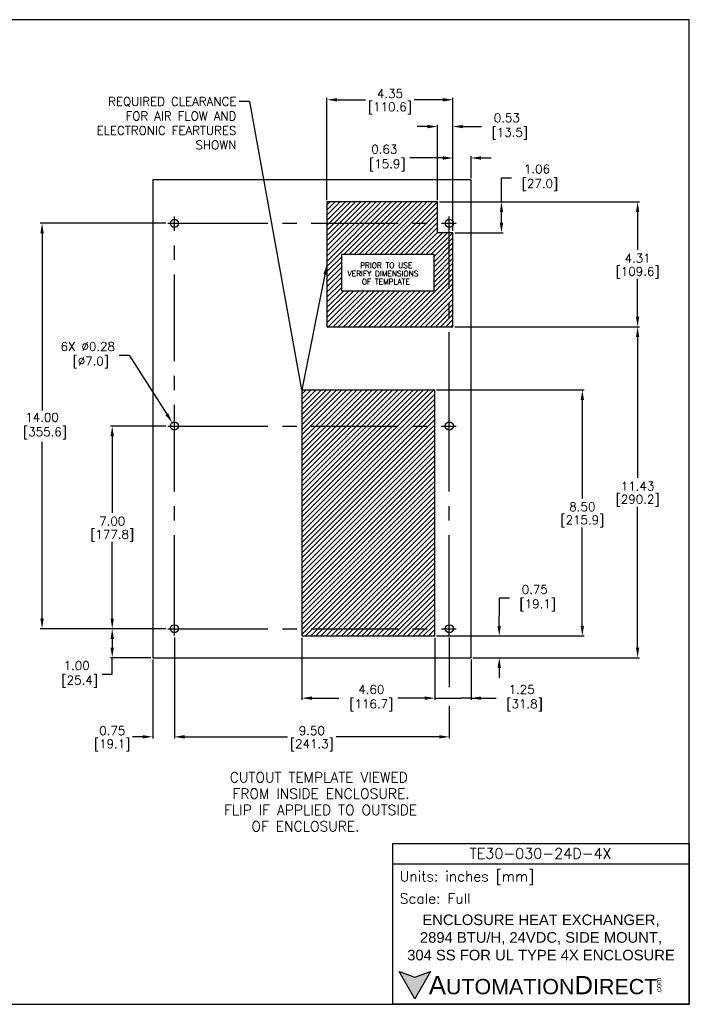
# Model space of a CAD drawing. Extents: x 895.4 to 955.1, y -8.2 to 25.8.
# Tile 5 of 5: x 932 to 955.1, y -8.2 to 25.8. Entities that reach past the tile are written whole.
import ezdxf
from ezdxf import colors
from ezdxf.entities.mleader import LeaderData, LeaderLine
from ezdxf.enums import TextEntityAlignment as Align
from ezdxf.math import Vec2, Vec3

# ---------------------------------------------------------------- set-up
doc = ezdxf.new("R2010")
doc.units = 0
doc.header["$LTSCALE"] = 4
doc.header["$MEASUREMENT"] = 0
doc.linetypes.add('CENTER2', pattern=[1.125, 0.75, -0.125, 0.125, -0.125])
doc.layers.get('0').update_dxf_attribs({"linetype": 'CONTINUOUS'})
doc.layers.get('DEFPOINTS').update_dxf_attribs({"linetype": 'CONTINUOUS'})
for name, color, linetype in [('CENTER', 40, 'CENTER2'), ('DIMENSIONS', 140, 'CONTINUOUS'), ('DIMENSIONS @ 1', 140, 'CONTINUOUS'), ('Hatch', 140, 'CONTINUOUS'), ('TEXT', 140, 'CONTINUOUS')]:
    doc.layers.add(name, color=color, linetype=linetype)
doc.styles.add('\\M+2ABAC\\M+2A6A11', font='txt')
doc.styles.add('ROMANS', font='romans.shx')
doc.styles.get("Standard").update_dxf_attribs({"font": 'romans.shx'})
doc.dimstyles.get("Standard").update_dxf_attribs({"dimtxt": 0.3, "dimasz": 0.35, "dimexe": 0.0625, "dimexo": 0.0625, "dimgap": 0.0625, "dimtad": 0, "dimtih": 1, "dimtoh": 1, "dimzin": 0, "dimdsep": 46, "dimtxsty": 'Standard', "dimcen": 0, "dimadec": 0, "dimazin": 0, "dimtfac": 1, "dimtofl": 0, "dimtmove": 0, "dimatfit": 3, "dimfxl": 0, "dimtolj": 1, "dimtzin": 0, "dimarcsym": 0})
pattern_1 = [(45, (902.52884, -10.74133), (-0.08838817, 0.08838817), [])]

# ---------------------------------------------------------------- blocks, each defined once
blk = doc.blocks.new('*D3')
at = {"layer": 'DEFPOINTS', "color": 0}
for p in [(935.167, 11.787), (937.084, 11.787), (937.084, 4.787)]:
    blk.add_point(p, dxfattribs=at)
at = {"layer": 'DIMENSIONS', "color": 0, "lineweight": -2}
for p, q in [((937.022, 11.787), (935.105, 11.787)), ((935.167, 11.437), (935.167, 8.79)), ((935.167, 5.137), (935.167, 7.783)), ((937.022, 4.787), (935.105, 4.787))]:
    blk.add_line(p, q, dxfattribs=at)
at = {"layer": 'DIMENSIONS', "color": 0}
for points in [[(935.109, 11.437), (935.226, 11.437), (935.167, 11.787)], [(935.109, 5.137), (935.226, 5.137), (935.167, 4.787)]]:
    blk.add_solid(points, dxfattribs=at)
at = {"layer": 'DIMENSIONS', "color": 0, "char_height": 0.3, "attachment_point": 5}
for s, insert in [('\\A1;7.00', (935.167, 8.499)), ('\\A1;[177.8]', (935.167, 7.996))]:
    blk.add_mtext(s, dxfattribs=dict(at, insert=insert))
blk = doc.blocks.new('*D4')
at = {"layer": 'DEFPOINTS', "color": 0}
for p in [(932.743, 18.787), (937.084, 18.787), (937.022, 4.787)]:
    blk.add_point(p, dxfattribs=at)
at = {"layer": 'DIMENSIONS', "color": 0, "lineweight": -2}
for p, q in [((937.022, 18.787), (932.68, 18.787)), ((932.743, 18.437), (932.743, 12.328)), ((932.743, 5.137), (932.743, 11.246)), ((936.959, 4.787), (932.68, 4.787))]:
    blk.add_line(p, q, dxfattribs=at)
at = {"layer": 'DIMENSIONS', "color": 0}
for points in [[(932.684, 18.437), (932.801, 18.437), (932.743, 18.787)], [(932.684, 5.137), (932.801, 5.137), (932.743, 4.787)]]:
    blk.add_solid(points, dxfattribs=at)
at = {"layer": 'DIMENSIONS', "color": 0, "insert": (932.743, 11.787), "char_height": 0.3, "attachment_point": 5}
blk.add_mtext('\\A1;14.00\\P [355.6]', dxfattribs=at)
blk = doc.blocks.new('*D5')
at = {"layer": 'DEFPOINTS', "color": 0}
for p in [(937.022, 4.787), (935.167, 3.787), (936.566, 3.787)]:
    blk.add_point(p, dxfattribs=at)
at = {"layer": 'DIMENSIONS', "color": 0, "lineweight": -2}
for p, q in [((936.959, 4.787), (935.105, 4.787)), ((935.167, 4.437), (935.167, 4.137)), ((936.503, 3.787), (935.105, 3.787)), ((935.167, 3.214), (935.167, 3.787)), ((934.817, 3.214), (935.167, 3.214))]:
    blk.add_line(p, q, dxfattribs=at)
at = {"layer": 'DIMENSIONS', "color": 0}
for points in [[(935.109, 4.437), (935.226, 4.437), (935.167, 4.787)], [(935.109, 4.137), (935.226, 4.137), (935.167, 3.787)]]:
    blk.add_solid(points, dxfattribs=at)
at = {"layer": 'DIMENSIONS', "color": 0, "insert": (933.94, 3.214), "char_height": 0.3, "attachment_point": 5}
blk.add_mtext('\\A1;1.00\\P [25.4]', dxfattribs=at)
blk = doc.blocks.new('*D6')
at = {"layer": 'DEFPOINTS', "color": 0}
for p in [(941.719, 4.537), (946.316, 4.537), (941.719, 2.391)]:
    blk.add_point(p, dxfattribs=at)
at = {"layer": 'DIMENSIONS', "color": 0, "lineweight": -2}
for p, q in [((941.719, 4.474), (941.719, 2.328)), ((946.316, 4.474), (946.316, 2.328)), ((942.069, 2.391), (942.998, 2.391)), ((945.966, 2.391), (945.037, 2.391))]:
    blk.add_line(p, q, dxfattribs=at)
at = {"layer": 'DIMENSIONS', "color": 0}
for points in [[(942.069, 2.449), (942.069, 2.332), (941.719, 2.391)], [(945.966, 2.449), (945.966, 2.332), (946.316, 2.391)]]:
    blk.add_solid(points, dxfattribs=at)
at = {"layer": 'DIMENSIONS', "color": 0, "insert": (944.018, 2.391), "char_height": 0.3, "attachment_point": 5}
blk.add_mtext('\\A1; 4.60\\P [116.7]', dxfattribs=at)
blk = doc.blocks.new('*D17')
at = {"layer": 'DEFPOINTS', "color": 0}
for p in [(937.316, 4.551), (946.816, 4.551), (937.316, 1.055)]:
    blk.add_point(p, dxfattribs=at)
at = {"layer": 'DIMENSIONS', "color": 0, "lineweight": -2}
for p, q in [((937.316, 4.488), (937.316, 0.993)), ((946.816, 4.488), (946.816, 2.772)), ((946.816, 2.11), (946.816, 0.993)), ((937.666, 1.055), (941.225, 1.055)), ((946.466, 1.055), (942.907, 1.055))]:
    blk.add_line(p, q, dxfattribs=at)
at = {"layer": 'DIMENSIONS', "color": 0}
for points in [[(937.666, 1.114), (937.666, 0.997), (937.316, 1.055)], [(946.466, 1.114), (946.466, 0.997), (946.816, 1.055)]]:
    blk.add_solid(points, dxfattribs=at)
at = {"layer": 'DIMENSIONS', "color": 0, "char_height": 0.3, "attachment_point": 5}
for s, insert in [('\\A1;9.50', (942.066, 1.268)), ('\\A1;[241.3]', (942.066, 0.764))]:
    blk.add_mtext(s, dxfattribs=dict(at, insert=insert))
blk = doc.blocks.new('*D7')
at = {"layer": 'DEFPOINTS', "color": 0}
for p in [(937.316, 4.488), (936.566, 3.787), (936.566, 1.055)]:
    blk.add_point(p, dxfattribs=at)
at = {"layer": 'DIMENSIONS', "color": 0, "lineweight": -2}
for p, q in [((937.316, 4.426), (937.316, 0.993)), ((936.566, 3.724), (936.566, 0.993)), ((936.216, 1.055), (935.866, 1.055)), ((937.666, 1.055), (938.016, 1.055))]:
    blk.add_line(p, q, dxfattribs=at)
at = {"layer": 'DIMENSIONS', "color": 0}
for points in [[(936.216, 1.114), (936.216, 0.997), (936.566, 1.055)], [(937.666, 1.114), (937.666, 0.997), (937.316, 1.055)]]:
    blk.add_solid(points, dxfattribs=at)
at = {"layer": 'DIMENSIONS', "color": 0, "char_height": 0.3, "attachment_point": 5}
for s, insert in [('\\A1;0.75', (935.168, 1.268)), ('\\A1;[19.1]', (935.168, 0.764))]:
    blk.add_mtext(s, dxfattribs=dict(at, insert=insert))
blk = doc.blocks.new('*D8')
at = {"layer": 'DEFPOINTS', "color": 0}
for p in [(946.316, 4.537), (948.541, 4.537), (947.566, 3.787)]:
    blk.add_point(p, dxfattribs=at)
at = {"layer": 'DIMENSIONS', "color": 0, "lineweight": -2}
for p, q in [((948.891, 5.845), (948.541, 5.845)), ((948.541, 5.845), (948.541, 5.237)), ((948.541, 4.887), (948.541, 5.237)), ((946.378, 4.537), (948.603, 4.537)), ((947.628, 3.787), (948.603, 3.787)), ((948.541, 3.437), (948.541, 3.087))]:
    blk.add_line(p, q, dxfattribs=at)
at = {"layer": 'DIMENSIONS', "color": 0}
for points in [[(948.482, 4.887), (948.599, 4.887), (948.541, 4.537)], [(948.482, 3.437), (948.599, 3.437), (948.541, 3.787)]]:
    blk.add_solid(points, dxfattribs=at)
at = {"layer": 'DIMENSIONS', "color": 0, "insert": (949.768, 5.845), "char_height": 0.3, "attachment_point": 5}
blk.add_mtext('\\A1;0.75\\P [19.1]', dxfattribs=at)
blk = doc.blocks.new('*D9')
at = {"layer": 'DEFPOINTS', "color": 0}
for p in [(946.316, 13.037), (951.412, 13.037), (946.316, 4.537)]:
    blk.add_point(p, dxfattribs=at)
at = {"layer": 'DIMENSIONS', "color": 0, "lineweight": -2}
for p, q in [((946.378, 13.037), (951.475, 13.037)), ((951.412, 12.687), (951.412, 9.29)), ((951.412, 4.887), (951.412, 8.283)), ((946.378, 4.537), (951.475, 4.537))]:
    blk.add_line(p, q, dxfattribs=at)
at = {"layer": 'DIMENSIONS', "color": 0}
for points in [[(951.354, 12.687), (951.47, 12.687), (951.412, 13.037)], [(951.354, 4.887), (951.47, 4.887), (951.412, 4.537)]]:
    blk.add_solid(points, dxfattribs=at)
at = {"layer": 'DIMENSIONS', "color": 0, "char_height": 0.3, "attachment_point": 5}
for s, insert in [('\\A1;8.50', (951.412, 8.999)), ('\\A1;[215.9]', (951.412, 8.496))]:
    blk.add_mtext(s, dxfattribs=dict(at, insert=insert))
blk = doc.blocks.new('*D10')
at = {"layer": 'DEFPOINTS', "color": 0}
for p in [(946.941, 15.212), (953.322, 15.212), (947.628, 3.787)]:
    blk.add_point(p, dxfattribs=at)
at = {"layer": 'DIMENSIONS', "color": 0, "lineweight": -2}
for p, q in [((947.003, 15.212), (953.385, 15.212)), ((953.322, 14.862), (953.322, 10.003)), ((953.322, 4.137), (953.322, 8.996)), ((947.691, 3.787), (953.385, 3.787))]:
    blk.add_line(p, q, dxfattribs=at)
at = {"layer": 'DIMENSIONS', "color": 0}
for points in [[(953.264, 14.862), (953.38, 14.862), (953.322, 15.212)], [(953.264, 4.137), (953.38, 4.137), (953.322, 3.787)]]:
    blk.add_solid(points, dxfattribs=at)
at = {"layer": 'DIMENSIONS', "color": 0, "char_height": 0.3, "attachment_point": 5}
for s, insert in [('\\A1;11.43', (953.322, 9.712)), ('\\A1;[290.2]', (953.322, 9.208))]:
    blk.add_mtext(s, dxfattribs=dict(at, insert=insert))
blk = doc.blocks.new('*D11')
at = {"layer": 'DEFPOINTS', "color": 0}
for p in [(946.41, 19.525), (953.322, 19.525), (946.941, 15.212)]:
    blk.add_point(p, dxfattribs=at)
at = {"layer": 'DIMENSIONS', "color": 0, "lineweight": -2}
for p, q in [((946.472, 19.525), (953.385, 19.525)), ((953.322, 19.175), (953.322, 17.872)), ((953.322, 15.562), (953.322, 16.865)), ((947.003, 15.212), (953.385, 15.212))]:
    blk.add_line(p, q, dxfattribs=at)
at = {"layer": 'DIMENSIONS', "color": 0}
for points in [[(953.264, 19.175), (953.38, 19.175), (953.322, 19.525)], [(953.264, 15.562), (953.38, 15.562), (953.322, 15.212)]]:
    blk.add_solid(points, dxfattribs=at)
at = {"layer": 'DIMENSIONS', "color": 0, "char_height": 0.3, "attachment_point": 5}
for s, insert in [('\\A1;4.31', (953.322, 17.581)), ('\\A1;[109.6]', (953.322, 17.077))]:
    blk.add_mtext(s, dxfattribs=dict(at, insert=insert))
blk = doc.blocks.new('*D12')
at = {"layer": 'DEFPOINTS', "color": 0}
for p in [(946.941, 21.043), (947.566, 20.287), (946.941, 18.462)]:
    blk.add_point(p, dxfattribs=at)
at = {"layer": 'DIMENSIONS', "color": 0, "lineweight": -2}
for p, q in [((946.941, 18.524), (946.941, 21.105)), ((947.566, 20.349), (947.566, 21.105)), ((946.591, 21.043), (945.447, 21.043)), ((947.916, 21.043), (948.266, 21.043))]:
    blk.add_line(p, q, dxfattribs=at)
at = {"layer": 'DIMENSIONS', "color": 0}
for points in [[(946.591, 21.101), (946.591, 20.984), (946.941, 21.043)], [(947.916, 21.101), (947.916, 20.984), (947.566, 21.043)]]:
    blk.add_solid(points, dxfattribs=at)
at = {"layer": 'DIMENSIONS', "color": 0, "insert": (944.57, 21.043), "char_height": 0.3, "attachment_point": 5}
blk.add_mtext('\\A1;0.63\\P [15.9]', dxfattribs=at)
blk = doc.blocks.new('*D22')
at = {"layer": 'DEFPOINTS', "color": 0}
for p in [(946.316, 4.537), (947.566, 3.787), (946.316, 2.391)]:
    blk.add_point(p, dxfattribs=at)
at = {"layer": 'DIMENSIONS @ 1', "color": 0, "lineweight": -2}
for p, q in [((946.316, 4.474), (946.316, 2.328)), ((947.566, 3.724), (947.566, 2.328)), ((945.966, 2.391), (945.616, 2.391)), ((946.316, 2.391), (946.666, 2.391)), ((946.666, 2.391), (947.216, 2.391)), ((947.566, 2.391), (947.216, 2.391)), ((947.566, 2.391), (948.437, 2.391)), ((947.916, 2.391), (948.266, 2.391))]:
    blk.add_line(p, q, dxfattribs=at)
at = {"layer": 'DIMENSIONS @ 1', "color": 0}
for points in [[(945.966, 2.449), (945.966, 2.332), (946.316, 2.391)], [(947.916, 2.449), (947.916, 2.332), (947.566, 2.391)]]:
    blk.add_solid(points, dxfattribs=at)
at = {"layer": 'DIMENSIONS @ 1', "color": 0, "insert": (949.314, 2.391), "char_height": 0.3, "attachment_point": 5}
blk.add_mtext('\\A1;1.25\\P [31.8]', dxfattribs=at)
blk = doc.blocks.new('*D13')
at = {"layer": 'DEFPOINTS', "color": 0}
for p in [(942.588, 23.053), (942.588, 19.525), (946.941, 18.462)]:
    blk.add_point(p, dxfattribs=at)
at = {"layer": 'DIMENSIONS', "color": 0, "lineweight": -2}
for p, q in [((942.588, 19.587), (942.588, 23.115)), ((942.938, 23.053), (943.923, 23.053)), ((946.591, 23.053), (945.605, 23.053)), ((946.941, 18.524), (946.941, 23.115))]:
    blk.add_line(p, q, dxfattribs=at)
at = {"layer": 'DIMENSIONS', "color": 0}
for points in [[(942.938, 23.111), (942.938, 22.994), (942.588, 23.053)], [(946.591, 23.111), (946.591, 22.994), (946.941, 23.053)]]:
    blk.add_solid(points, dxfattribs=at)
at = {"layer": 'DIMENSIONS', "color": 0, "char_height": 0.3, "attachment_point": 5}
for s, insert in [('\\A1;4.35', (944.764, 23.265)), ('\\A1;[110.6]', (944.764, 22.761))]:
    blk.add_mtext(s, dxfattribs=dict(at, insert=insert))
blk = doc.blocks.new('*D14')
at = {"layer": 'DEFPOINTS', "color": 0}
for p in [(946.41, 22.128), (946.41, 19.525), (946.941, 18.462)]:
    blk.add_point(p, dxfattribs=at)
at = {"layer": 'DIMENSIONS', "color": 0, "lineweight": -2}
for p, q in [((946.06, 22.128), (945.71, 22.128)), ((946.41, 19.587), (946.41, 22.191)), ((946.941, 18.524), (946.941, 22.191)), ((947.291, 22.128), (947.926, 22.128))]:
    blk.add_line(p, q, dxfattribs=at)
at = {"layer": 'DIMENSIONS', "color": 0}
for points in [[(946.06, 22.186), (946.06, 22.07), (946.41, 22.128)], [(947.291, 22.186), (947.291, 22.07), (946.941, 22.128)]]:
    blk.add_solid(points, dxfattribs=at)
at = {"layer": 'DIMENSIONS', "color": 0, "insert": (948.803, 22.128), "char_height": 0.3, "attachment_point": 5}
blk.add_mtext('\\A1;0.53\\P [13.5]', dxfattribs=at)
blk = doc.blocks.new('*D15')
at = {"layer": 'DEFPOINTS', "color": 0}
for p in [(946.41, 19.525), (946.941, 18.462), (948.618, 18.462)]:
    blk.add_point(p, dxfattribs=at)
at = {"layer": 'DIMENSIONS', "color": 0, "lineweight": -2}
for p, q in [((948.618, 19.525), (948.618, 20.362)), ((948.618, 20.362), (948.968, 20.362)), ((946.472, 19.525), (948.681, 19.525)), ((948.618, 18.812), (948.618, 19.175)), ((947.003, 18.462), (948.681, 18.462))]:
    blk.add_line(p, q, dxfattribs=at)
at = {"layer": 'DIMENSIONS', "color": 0}
for points in [[(948.56, 19.175), (948.677, 19.175), (948.618, 19.525)], [(948.56, 18.812), (948.677, 18.812), (948.618, 18.462)]]:
    blk.add_solid(points, dxfattribs=at)
at = {"layer": 'DIMENSIONS', "color": 0, "insert": (949.845, 20.362), "char_height": 0.3, "attachment_point": 5}
blk.add_mtext('\\A1;1.06\\P [27.0]', dxfattribs=at)
blk = doc.blocks.new('*D16')
at = {"layer": 'DEFPOINTS', "color": 0}
for p in [(937.241, 11.903), (937.39, 11.67)]:
    blk.add_point(p, dxfattribs=at)
at = {"layer": 'DIMENSIONS', "color": 0, "lineweight": -2}
for p, q in [((935.407, 14.231), (935.757, 14.231)), ((935.757, 14.231), (937.053, 12.199))]:
    blk.add_line(p, q, dxfattribs=at)
at = {"layer": 'DIMENSIONS', "color": 0}
blk.add_solid([(937.102, 12.23), (937.004, 12.167), (937.241, 11.903)], dxfattribs=at)
at = {"layer": 'DIMENSIONS', "color": 0, "insert": (934.323, 14.231), "char_height": 0.3, "attachment_point": 5}
blk.add_mtext('\\A1;6X ∅0.28\\P [∅7.0]', dxfattribs=at)

msp = doc.modelspace()

# ---------------------------------------------------------------- hatches: boundary and pattern name
at = {"layer": 'Hatch', "linetype": 'Continuous'}
h = msp.add_hatch(dxfattribs=at)
h.set_pattern_fill('LINE', color=256, scale=0.999998, angle=45, style=0, pattern_type=2)
h.set_pattern_definition(pattern_1)
h.paths.add_polyline_path([(942.588, 15.212), (946.941, 15.212), (946.941, 18.462), (946.41, 18.462), (946.41, 19.525), (942.588, 19.525)])
h.paths.add_polyline_path([(946.288, 17.705), (943.086, 17.705), (943.086, 16.461), (946.288, 16.461)])
at = {"layer": 'Hatch'}
h = msp.add_hatch(dxfattribs=at)
h.set_pattern_fill('LINE', color=256, scale=0.999998, angle=45, style=0, pattern_type=2)
h.set_pattern_definition(pattern_1)
h.paths.add_polyline_path([(946.316, 4.537), (946.316, 13.037), (941.719, 13.037), (941.719, 4.537)])
at = {"layer": 'TEXT'}
msp.add_hatch(color=256, dxfattribs=at).paths.add_polyline_path([(946.17, -7.048), (945.624, -7.247), (945.079, -7.048), (945.624, -7.994)])

# ---------------------------------------------------------------- linework, layer by layer
for p, q in [((947.566, 20.287), (936.566, 20.287)), ((936.566, 20.287), (936.566, 3.787)), ((947.566, 3.787), (947.566, 20.287)), ((942.588, 19.525), (942.588, 15.212)), ((946.41, 19.525), (942.588, 19.525)), ((946.41, 18.462), (946.41, 19.525)), ((946.941, 18.462), (946.41, 18.462)), ((946.941, 15.212), (946.941, 18.462)), ((946.288, 17.705), (943.086, 17.705)), ((943.086, 17.705), (943.086, 16.461)), ((946.288, 16.461), (946.288, 17.705)), ((943.086, 16.461), (946.288, 16.461)), ((942.588, 15.212), (946.941, 15.212)), ((941.719, 13.037), (941.719, 4.537)), ((941.719, 13.037), (946.316, 13.037)), ((946.316, 4.537), (946.316, 13.037)), ((941.719, 4.537), (946.316, 4.537)), ((936.566, 3.787), (947.566, 3.787))]:
    msp.add_line(p, q)
for centre in [(937.316, 18.787), (946.816, 18.787), (937.316, 11.787), (946.816, 11.787), (937.316, 4.787), (946.816, 4.787)]:
    msp.add_circle(centre, 0.139)
at = {"layer": 'CENTER'}
for p, q in [((937.084, 18.787), (937.547, 18.787)), ((937.316, 18.551), (937.316, 19.023)), ((937.547, 18.787), (947.047, 18.787)), ((946.816, 12.023), (946.816, 19.023)), ((937.316, 5.023), (937.316, 18.551)), ((946.816, 5.023), (946.816, 12.023)), ((937.084, 11.787), (937.547, 11.787)), ((937.547, 11.787), (947.047, 11.787)), ((937.084, 4.787), (937.547, 4.787)), ((937.316, 4.551), (937.316, 5.023)), ((937.547, 4.787), (947.047, 4.787)), ((946.816, 4.551), (946.816, 5.023))]:
    msp.add_line(p, q, dxfattribs=at)
at = {"layer": 'DEFPOINTS'}
msp.add_lwpolyline([(895.392, -8.181), (955.109, -8.181), (955.109, 25.819), (895.392, 25.819)], close=True, dxfattribs=at)
at = {"layer": 'TEXT'}
msp.add_line((944.86, -3.331), (955.109, -3.331), dxfattribs=at)
for points in [[(944.86, -8.181), (944.86, -2.624), (955.109, -2.624), (955.109, -8.181)], [(946.17, -7.048), (945.624, -7.994), (945.079, -7.048), (945.624, -7.247)]]:
    msp.add_lwpolyline(points, close=True, dxfattribs=at)

# ---------------------------------------------------------------- texts
for s, height, p in [('PRIOR TO USE', 0.188, (943.733, 17.429)), ('VERIFY DIMENSIONS', 0.188, (943.298, 17.147)), ('OF TEMPLATE', 0.188, (943.794, 16.865)), ('CUTOUT TEMPLATE VIEWED', 0.35, (939.23, -0.17)), ('FROM INSIDE ENCLOSURE.', 0.35, (939.322, -0.734)), ('FLIP IF APPLIED TO OUTSIDE', 0.35, (939.029, -1.298)), ('OF ENCLOSURE.', 0.35, (939.977, -1.862))]:
    msp.add_text(s, height=height, dxfattribs=at).set_placement(p, align=Align.TOP_LEFT)
for s, insert, char_height, width, attachment_point, style in [('TE30-030-24D-4X', (949.968, -2.973), 0.36538, 6.87765, 5, 'ROMANS'), (' Units: inches [mm]', (944.86, -3.822), 0.35325, 10.24947, 4, 'ROMANS'), (' Scale: Full', (944.86, -4.529), 0.35325, 10.24947, 4, 'ROMANS'), ('{\\fArial|b0|i0|c0|p34;     \\H1.2x;A\\H0.8333x;UTOMATION\\H1.2x;D\\H0.8333x;IRECT}', (945.079, -7.521), 0.52988, 8.97593, 4, '\\M+2ABAC\\M+2A6A11')]:
    msp.add_mtext(s, dxfattribs=dict(at, insert=insert, char_height=char_height, width=width, attachment_point=attachment_point, style=style))
at = {"layer": 'TEXT', "insert": (949.984, -5.875), "char_height": 0.36538, "width": 9.70245, "attachment_point": 5}
msp.add_mtext('{\\fArial|b0|i0|c0|p34;ENCLOSURE HEAT EXCHANGER,\\P2894 BTU/H, 24VDC, SIDE MOUNT,\\P304 SS FOR UL TYPE 4X ENCLOSURE}', dxfattribs=at)
at = {"layer": 'TEXT', "insert": (953.953, -7.832), "char_height": 0.19076, "width": 0.56527, "attachment_point": 1, "rotation": 90, "style": '\\M+2ABAC\\M+2A6A11'}
msp.add_mtext('{\\fArial|b0|i0|c0|p34;.com}', dxfattribs=at)

# ---------------------------------------------------------------- dimensions: what is measured, and where the dimension line sits
at = {"layer": 'DIMENSIONS @ 1'}
for base, p1, p2, picture, middle in [((942.588, 23.053), (946.941, 18.462), (942.588, 19.525), '*D13', (944.764, 23.053)), ((936.566, 1.055), (937.316, 4.488), (936.566, 3.787), '*D7', (935.168, 1.055)), ((937.316, 1.055), (946.816, 4.551), (937.316, 4.551), '*D17', (942.066, 1.055))]:
    dim = msp.add_linear_dim(base=base, p1=p1, p2=p2, dimstyle='Standard', override={"dimscale": 1, "dimpost": '\\X', "dimtix": 0, "dimtofl": 0, "dimtmove": 0, "dimatfit": 3}, dxfattribs=at)
    dim.commit()
    dim.dimension.update_dxf_attribs({"geometry": picture, "text_midpoint": middle})
for base, p1, p2, picture, middle, dimtype in [((946.41, 22.128), (946.941, 18.462), (946.41, 19.525), '*D14', (948.803, 22.128), 128), ((946.940735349, 21.04277516), (947.565735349, 20.286691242), (946.940735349, 18.461691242), '*D12', (944.570005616, 21.04277516), 128), ((946.316, 2.391), (947.566, 3.787), (946.316, 4.537), '*D22', (949.314, 2.391), 160)]:
    dim = msp.add_linear_dim(base=base, p1=p1, p2=p2, dimstyle='Standard', override={"dimscale": 1, "dimpost": '\\X', "dimtix": 0, "dimtofl": 0, "dimtmove": 0, "dimatfit": 3}, dxfattribs=at)
    dim.commit()
    dim.dimension.update_dxf_attribs({"geometry": picture, "text_midpoint": middle, "dimtype": dimtype})
for base, p1, p2, override, picture, middle in [((948.618, 18.462), (946.41, 19.525), (946.941, 18.462), {"dimscale": 1, "dimpost": '\\X', "dimtix": 0, "dimtofl": 0, "dimtmove": 0, "dimatfit": 3}, '*D15', (949.845, 20.362)), ((932.743, 18.787), (937.022, 4.787), (937.084, 18.787), {"dimscale": 1, "dimpost": '\\X', "dimtix": 0, "dimtofl": 0, "dimtmove": 0, "dimatfit": 3}, '*D4', (932.743, 11.787)), ((948.541, 4.537), (947.566, 3.787), (946.316, 4.537), {"dimscale": 1, "dimpost": '\\X', "dimtix": 0, "dimtofl": 0, "dimtmove": 1, "dimatfit": 3}, '*D8', (948.861, 5.845)), ((935.167, 3.787), (937.022, 4.787), (936.566, 3.787), {"dimscale": 1, "dimpost": '\\X', "dimtix": 0, "dimtofl": 0, "dimtmove": 1, "dimatfit": 3}, '*D5', (934.877, 3.214))]:
    dim = msp.add_linear_dim(base=base, p1=p1, p2=p2, angle=90, dimstyle='Standard', override=override, dxfattribs=at)
    dim.commit()
    dim.dimension.update_dxf_attribs({"geometry": picture, "text_midpoint": middle, "dimtype": 128})
for base, p1, p2, picture, middle in [((953.322, 19.525), (946.941, 15.212), (946.41, 19.525), '*D11', (953.322, 17.368)), ((953.322113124, 15.211691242), (947.628235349, 3.786691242), (946.940735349, 15.211691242), '*D10', (953.322113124, 9.499191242)), ((951.412, 13.037), (946.316, 4.537), (946.316, 13.037), '*D9', (951.412, 8.787)), ((935.167, 11.787), (937.084, 4.787), (937.084, 11.787), '*D3', (935.167, 8.287))]:
    dim = msp.add_linear_dim(base=base, p1=p1, p2=p2, angle=90, dimstyle='Standard', override={"dimscale": 1, "dimpost": '\\X', "dimtix": 0, "dimtofl": 0, "dimtmove": 0, "dimatfit": 3}, dxfattribs=at)
    dim.commit()
    dim.dimension.update_dxf_attribs({"geometry": picture, "text_midpoint": middle})
dim = msp.add_diameter_dim_2p(p1=(937.39, 11.67), p2=(937.241, 11.903), text='6X <>', dimstyle='Standard', override={"dimscale": 1, "dimpost": '\\X', "dimtix": 0, "dimtofl": 0, "dimtmove": 0, "dimatfit": 3}, dxfattribs=at)
dim.commit()
dim.dimension.update_dxf_attribs({"geometry": '*D16', "text_midpoint": (934.323, 14.231), "dimtype": 131})
dim = msp.add_linear_dim(base=(941.719, 2.391), p1=(946.316, 4.537), p2=(941.719, 4.537), text=' <>', dimstyle='Standard', override={"dimscale": 1, "dimpost": '\\X', "dimtix": 0, "dimtofl": 0, "dimtmove": 0, "dimatfit": 3}, dxfattribs=at)
dim.commit()
dim.dimension.update_dxf_attribs({"geometry": '*D6', "text_midpoint": (944.018, 2.391), "dimtype": 128})

# ---------------------------------------------------------------- leaders
at = {"layer": 'TEXT'}
ml = msp.add_multileader_mtext('Standard', dxfattribs=at)
ml.set_content('REQUIRED CLEARANCE\\PFOR AIR FLOW AND\\PELECTRONIC FEARTURES\\PSHOWN', color=256)
ml.set_leader_properties()
ml.build(insert=Vec2(0, 0))
ml.multileader.update_dxf_attribs({"dogleg_length": 0.36, "arrow_head_size": 0.35})
ctx = ml.context
ctx.base_point, ctx.char_height, ctx.arrow_head_size, ctx.landing_gap_size, ctx.plane_origin = Vec3(934.016, 22.993), 0.3, 0.35, 0.1, Vec3(942.588, 17.368)
ctx.text_align_type = 2
notes = []
notes.append((ctx, [(0, (1, 1, 0), (939.919, 22.993), (-1, 0), 0.36, [(1, [(942.588, 17.368), (941.719, 13.037)], 0, [])])]))
ctx.mtext.insert, ctx.mtext.alignment, ctx.mtext.flow_direction = Vec3(939.459, 23.143), 3, 5
for ctx, leaders in notes:
    for number, flags, end, landing, length, lines in leaders:
        leader = LeaderData()
        leader.index, (leader.has_last_leader_line, leader.has_dogleg_vector, leader.attachment_direction) = number, flags
        leader.last_leader_point, leader.dogleg_vector, leader.dogleg_length = Vec3(end), Vec3(landing), length
        for number, points, colour, breaks in lines:
            line = LeaderLine()
            line.index, line.vertices, line.color, line.breaks = number, Vec3.list(points), colors.encode_raw_color(colour), breaks
            leader.lines.append(line)
        ctx.leaders.append(leader)

doc.saveas('drawing.dxf')
